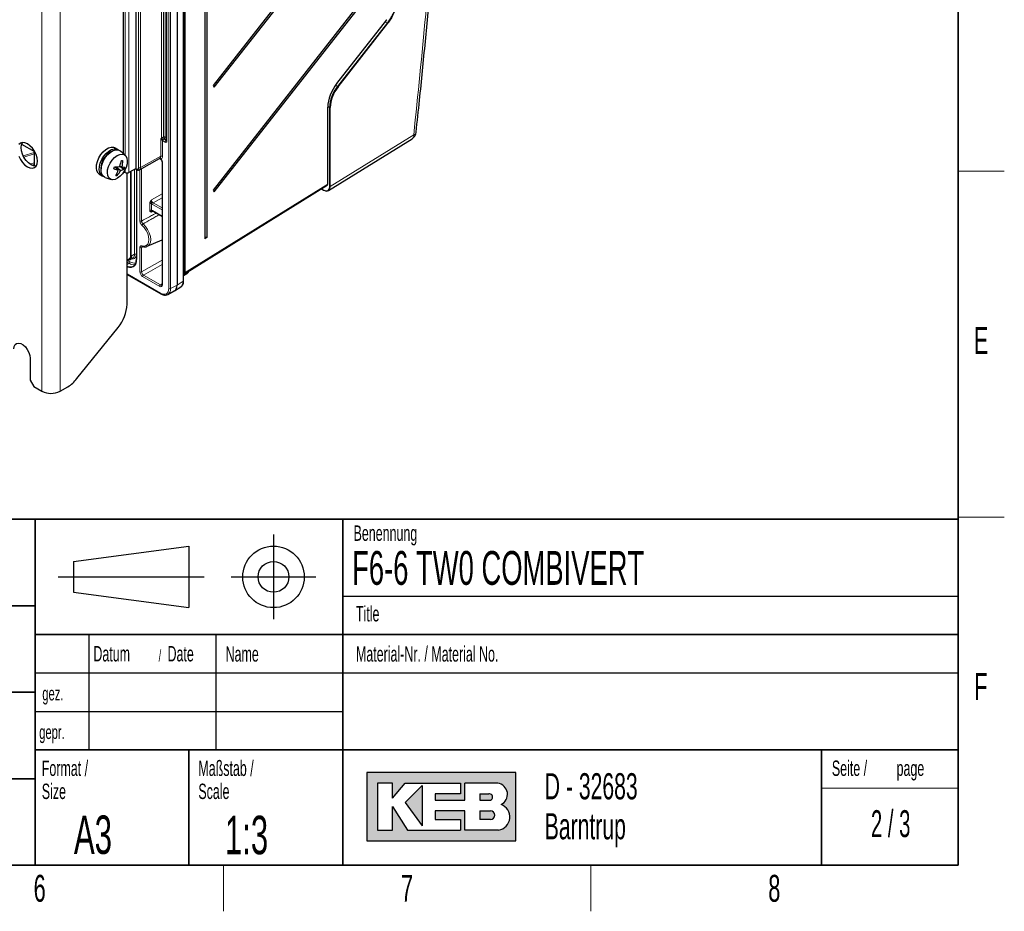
# Paper-space layout 'Blatt2' of a CAD drawing. Header units: millimetres. Extents: x 5 to 418, y 2 to 292.
# Tile 48 of 53: x 286 to 414, y 6 to 122. Entities that reach past the tile are written whole.
import ezdxf

# ---------------------------------------------------------------- set-up
doc = ezdxf.new("R2010")
doc.units = ezdxf.units.MM
doc.layers.add('SLD-0', color=7, linetype='Continuous')
doc.styles.add('SLDTEXTSTYLE0', font='TXT', dxfattribs={"width": 0.605})
doc.styles.add('SLDTEXTSTYLE1', font='TXT', dxfattribs={"width": 0.563})

psp = doc.layouts.new('Blatt2')

# ---------------------------------------------------------------- hatches: boundary and pattern name
at = {"linetype": 'Continuous'}
h = psp.add_hatch(color=7, dxfattribs=at)
h.paths.add_polyline_path([(331.1423676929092, 15.18257760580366), (350.5207896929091, 15.18257760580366), (350.5207896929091, 24.04128480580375), (331.1423676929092, 24.04128480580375)], flags=0)
edge = h.paths.add_edge_path(flags=0)
edge.add_arc((347.9991875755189, 18.26988521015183), 1.720915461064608, -81.72003226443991, 70.17096003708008, ccw=False)
edge.add_line((348.2470169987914, 16.56690822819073), (348.2293995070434, 16.56675060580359))
edge.add_line((348.2293995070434, 16.56675060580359), (343.8767592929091, 16.56675060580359))
edge.add_line((343.8767592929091, 16.56675060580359), (343.8767592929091, 19.05826200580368))
edge.add_line((343.8767592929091, 19.05826200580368), (340.0010748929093, 19.05826200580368))
edge.add_line((340.0010748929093, 19.05826200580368), (340.0010748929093, 17.95092360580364))
edge.add_line((340.0010748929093, 17.95092360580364), (343.3230900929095, 17.95092360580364))
edge.add_line((343.3230900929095, 17.95092360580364), (343.3230900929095, 16.56675060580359))
edge.add_line((343.3230900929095, 16.56675060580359), (336.4022250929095, 16.56675060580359))
edge.add_line((336.4022250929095, 16.56675060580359), (334.4643828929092, 19.61193120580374))
edge.add_line((334.4643828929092, 19.61193120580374), (334.4643828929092, 16.56675060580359))
edge.add_line((334.4643828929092, 16.56675060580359), (332.5265406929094, 16.56675060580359))
edge.add_line((332.5265406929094, 16.56675060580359), (332.5265406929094, 22.65711180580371))
edge.add_line((332.5265406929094, 22.65711180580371), (334.4643828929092, 22.65711180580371))
edge.add_line((334.4643828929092, 22.65711180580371), (334.4643828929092, 20.71926960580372))
edge.add_line((334.4643828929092, 20.71926960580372), (336.1253904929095, 22.65711180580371))
edge.add_line((336.1253904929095, 22.65711180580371), (343.3230900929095, 22.65711180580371))
edge.add_line((343.3230900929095, 22.65711180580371), (343.3230900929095, 21.27293880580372))
edge.add_line((343.3230900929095, 21.27293880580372), (340.0010748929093, 21.27293880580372))
edge.add_line((340.0010748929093, 21.27293880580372), (340.0010748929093, 20.44243500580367))
edge.add_line((340.0010748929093, 20.44243500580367), (343.8767592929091, 20.44243500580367))
edge.add_line((343.8767592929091, 20.44243500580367), (343.8767592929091, 22.65711180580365))
edge.add_line((343.8767592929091, 22.65711180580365), (348.1497422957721, 22.65711180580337))
edge.add_line((348.1497422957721, 22.65711180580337), (348.151741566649, 22.65711180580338))
edge.add_line((348.151741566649, 22.65711180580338), (348.1521661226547, 22.65713246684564))
edge.add_arc((347.9523797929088, 21.20834406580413), 1.462498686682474, -64.4589412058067, 82.1484933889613, ccw=False)
psp.add_hatch(color=7, dxfattribs=at).paths.add_polyline_path([(338.3400672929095, 17.12041980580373), (338.3400672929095, 22.38027720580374), (336.1253904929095, 20.16560040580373)], flags=0)
h = psp.add_hatch(color=7, dxfattribs=at)
edge = h.paths.add_edge_path(flags=0)
edge.add_line((345.8146014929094, 20.44243500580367), (346.974194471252, 20.44243500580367))
edge.add_arc((347.0534490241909, 20.85768690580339), 0.4227474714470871, 259.1945394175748, 460.8054605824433)
edge.add_line((346.9741944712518, 21.27293880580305), (345.8146014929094, 21.27293880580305))
edge.add_line((345.8146014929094, 21.27293880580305), (345.8146014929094, 20.44243500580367))
h = psp.add_hatch(color=7, dxfattribs=at)
edge = h.paths.add_edge_path(flags=0)
edge.add_line((345.8146014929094, 17.95092360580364), (347.1991847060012, 17.95092360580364))
edge.add_arc((347.1991847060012, 18.50459280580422), 0.5536692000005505, 270.0000000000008, 450.0000000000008)
edge.add_line((347.1991847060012, 19.05826200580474), (347.1703327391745, 19.05826200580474))
edge.add_line((347.1703327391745, 19.05826200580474), (345.8146014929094, 19.05826200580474))
edge.add_line((345.8146014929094, 19.05826200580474), (345.8146014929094, 17.95092360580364))

# ---------------------------------------------------------------- linework, layer by layer
at = {"color": 7, "linetype": 'Continuous', "lineweight": 18}
for p, q in [((288.8962775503, 216.5421077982), (288.8962775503, 73.6474657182)), ((291.2533001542, 216.5421077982), (291.2533001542, 73.6474657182)), ((307.2686750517, 87.9617852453), (307.2686750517, 215.87005002)), ((307.4152885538, 89.0716202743), (307.4152885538, 216.0543799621)), ((307.5104063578, 216.0548718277), (307.5104063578, 89.0721121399)), ((305.381018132, 87.0081113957), (305.381018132, 214.9163761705)), ((305.6146456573, 214.9151991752), (305.6146456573, 87.0069344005)), ((301.4590172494, 102.7292260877), (301.4590172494, 212.6900554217)), ((301.6926447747, 212.6888784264), (301.6926447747, 102.7280490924)), ((304.4505340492, 106.5789880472), (304.4505340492, 212.7294179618)), ((304.4547886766, 212.7317083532), (304.4547886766, 106.5812784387)), ((304.7071727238, 106.7269790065), (304.7071727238, 212.7924341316)), ((304.9365456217, 212.6600199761), (304.9365456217, 106.7235116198)), ((300.2099860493, 211.7782010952), (300.2099860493, 102.0895520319)), ((305.1537189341, 212.3192180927), (305.1537189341, 106.1820573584)), ((299.7385815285, 104.3216337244), (299.7385815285, 154.783855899)), ((327.232439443, 113.6930192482), (333.7138587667, 121.9711984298)), ((333.803302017, 121.5591159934), (333.5262116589, 121.711390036)), ((327.3207295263, 113.2816025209), (333.803302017, 121.5591159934)), ((333.8752642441, 121.4986200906), (327.3926890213, 113.2211031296)), ((327.3207295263, 113.2816025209), (327.0418650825, 113.4348515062)), ((326.051895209, 100.5850479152), (326.051895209, 110.5823458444)), ((326.2793329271, 110.5381710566), (326.0530229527, 110.6688170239)), ((326.2793329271, 100.2680312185), (326.2793329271, 110.5381710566)), ((326.3744426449, 110.5386580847), (326.3744426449, 100.2685182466)), ((304.3348111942, 106.5075916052), (304.4505340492, 106.5789880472)), ((304.3348111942, 104.2010047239), (304.3348111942, 106.5075916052)), ((304.4179093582, 106.3934327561), (304.412006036, 106.4004416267)), ((304.4547886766, 106.5812784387), (304.7071727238, 106.7269790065)), ((304.4698674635, 106.5019099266), (304.4757707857, 106.498778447)), ((304.5684387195, 106.2482714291), (304.5684387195, 104.1998277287)), ((304.9183396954, 106.0461316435), (304.5761694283, 106.2436623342)), ((304.8248623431, 106.5231346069), (304.6878527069, 106.4440393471)), ((304.6878527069, 106.4440393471), (305.030022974, 106.2465086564)), ((305.1049033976, 106.3614703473), (304.8248623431, 106.5231346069)), ((304.9365456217, 106.7235116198), (305.1049033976, 106.6263207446)), ((305.030022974, 106.2465086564), (305.1049033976, 106.2992999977)), ((326.3744426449, 100.2685182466), (337.2361836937, 106.9927304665)), ((286.2082154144, 105.6072992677), (286.2082154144, 105.0517376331)), ((286.450995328, 104.2819728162), (287.8895772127, 104.7117339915)), ((287.8895772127, 104.5115987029), (286.5405664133, 104.1085959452)), ((301.6926447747, 102.7280490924), (304.3348111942, 104.2010047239)), ((287.335636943, 103.1912604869), (287.8895772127, 103.3567443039)), ((287.8863819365, 103.1556544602), (287.5559356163, 103.056937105)), ((299.7385815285, 102.0895520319), (299.7385815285, 102.5252439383)), ((300.9482891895, 91.4629036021), (300.9482891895, 102.5157653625)), ((301.0822637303, 102.5931072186), (301.1527950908, 102.5523903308)), ((301.1776620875, 102.4816580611), (301.1776620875, 91.4594362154)), ((301.1975297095, 102.47170861), (301.1975297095, 90.7676267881)), ((301.6340600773, 95.7831419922), (301.6340600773, 102.4894715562)), ((301.8590424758, 102.6130161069), (301.8590424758, 95.7774713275)), ((304.5606174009, 103.3860062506), (304.5606174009, 87.4750891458)), ((300.400953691, 91.2274803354), (300.400953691, 102.1997953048)), ((300.4927028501, 102.252760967), (300.4927028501, 91.2260933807)), ((307.5104063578, 89.0721121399), (326.051895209, 100.5850479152)), ((325.2390455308, 99.9705227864), (325.5016387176, 99.8189309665)), ((303.1406601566, 98.5404891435), (304.5118018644, 99.3320531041)), ((304.5118018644, 98.7898045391), (303.3754654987, 98.1337943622)), ((302.9066766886, 97.1836751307), (302.9066766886, 98.0519250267)), ((303.1316590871, 98.0462543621), (303.1316590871, 97.178004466)), ((304.5118018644, 97.2180201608), (303.2678857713, 97.9361176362)), ((303.3754654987, 98.1337943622), (304.5118018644, 97.4778013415)), ((303.3740764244, 97.0131777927), (303.1406601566, 96.9217950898)), ((303.2678857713, 97.1308572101), (304.5118018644, 96.4127597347)), ((301.6340600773, 89.1645547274), (301.6340600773, 92.3247913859)), ((302.1428819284, 92.4362832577), (301.8590424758, 92.3191207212)), ((301.8590424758, 92.3191207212), (301.8590424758, 89.1588840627)), ((300.9482891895, 91.4629036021), (300.4927028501, 91.2260933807)), ((299.9742837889, 90.6858557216), (300.3278371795, 90.4817536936)), ((300.2161539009, 90.2813766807), (299.9742837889, 90.4210053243)), ((300.2161539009, 90.2813766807), (299.9742837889, 90.1271104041)), ((301.8590424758, 89.1588840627), (304.5118018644, 90.6903295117)), ((304.5118018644, 90.1480809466), (302.093847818, 88.7521892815)), ((299.9742837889, 88.9047280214), (304.3205195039, 86.3956995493)), ((304.2084093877, 87.2716976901), (301.9862680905, 88.5545125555)), ((302.093847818, 88.7521892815), (304.3159891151, 87.4693744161)), ((304.3159891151, 87.4693744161), (304.5118018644, 87.6257699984)), ((305.6146456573, 87.0069344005), (306.4560959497, 87.4593566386)), ((306.4560959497, 87.4593566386), (307.2686750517, 87.9617852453))]:
    psp.add_line(p, q, dxfattribs=at)
at = {"color": 7, "linetype": 'Continuous', "lineweight": 25}
for p, q in [((306.4560959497, 215.3842911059), (306.4560959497, 87.4593566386)), ((307.3154517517, 88.0286215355), (307.3154517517, 215.9368863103)), ((310.3910068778, 93.6650282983), (310.3910068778, 212.5805885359)), ((301.1527950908, 102.6338241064), (301.1527950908, 212.3224731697)), ((305.1049033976, 212.387252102), (305.1049033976, 106.2500913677)), ((310.0848377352, 212.3973918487), (310.0848377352, 93.4818316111)), ((299.5028792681, 104.5316857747), (299.5028792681, 154.3692948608)), ((331.0454496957, 138.8038183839), (311.1547658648, 113.3990981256)), ((311.3051851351, 113.182659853), (331.1958689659, 138.5873801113)), ((331.0454496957, 125.1948048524), (311.1547658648, 99.7900845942)), ((311.3051851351, 99.5736463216), (331.1958689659, 124.9783665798)), ((327.2369536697, 113.6786425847), (333.7183729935, 121.9568217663)), ((311.1547658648, 113.3990981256), (311.3051851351, 113.182659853)), ((326.0705845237, 100.6117696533), (326.0705845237, 110.6090675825)), ((326.1434383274, 99.7407765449), (337.0108202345, 106.4684808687)), ((286.2567875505, 105.7903854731), (287.9487681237, 104.8136258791)), ((298.7586012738, 105.1011093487), (298.3814776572, 105.3188181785)), ((287.8895772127, 104.8477960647), (287.8895772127, 103.2429475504)), ((299.7197429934, 104.3390547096), (299.1052045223, 104.8849237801)), ((301.5646930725, 102.4513800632), (304.1936026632, 103.8949927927)), ((304.1935649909, 103.8950610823), (304.1995239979, 103.898381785)), ((298.3601113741, 102.8374986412), (298.8160514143, 102.3868388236)), ((298.3631865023, 102.8344591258), (298.3645538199, 102.8374860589)), ((298.507760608, 102.8382107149), (299.1380338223, 102.3703311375)), ((299.0137574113, 102.9175266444), (299.565724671, 102.5148553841)), ((299.0202921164, 102.9347436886), (299.313294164, 102.8433201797)), ((301.1527950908, 102.6338241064), (300.2099860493, 102.0895520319)), ((301.0334346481, 102.5649187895), (301.18731966, 102.4760828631)), ((301.1780034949, 102.4814609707), (301.1780034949, 90.7948403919)), ((304.5118018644, 103.4540402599), (304.5118018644, 87.5431231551)), ((296.3816401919, 101.854622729), (296.7587638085, 101.6369138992)), ((297.1193056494, 101.4448732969), (297.8993356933, 101.1856751)), ((298.5644805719, 101.8070991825), (298.689679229, 101.710623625)), ((299.6561106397, 102.1371614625), (299.5028792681, 102.0487028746)), ((299.5028792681, 102.0487028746), (299.5028792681, 102.1106829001)), ((299.5572273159, 102.1942455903), (299.7385815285, 102.0895520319)), ((299.9742837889, 84.9677165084), (299.9742837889, 102.0331908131)), ((307.4448185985, 88.9215831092), (325.9863074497, 100.4345188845)), ((325.220225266, 99.9588367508), (325.5154485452, 99.7884079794)), ((311.1547658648, 99.7900845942), (311.3051851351, 99.5736463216)), ((303.3024103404, 97.0545497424), (304.5118018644, 96.3563828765)), ((310.3910068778, 93.6650282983), (310.0848377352, 93.4818316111)), ((302.5961280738, 92.4925632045), (304.5118018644, 93.3402538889)), ((300.2659316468, 90.7565958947), (300.7142661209, 90.9783921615)), ((299.9742837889, 88.8483511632), (304.3550440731, 86.3193920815)), ((307.3154517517, 88.689288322), (307.747255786, 88.9562785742)), ((306.1253393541, 86.7049749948), (306.9387546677, 87.2079206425)), ((305.2539399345, 86.2352977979), (306.0962561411, 86.6881856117)), ((293.4501649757, 75.2803412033), (298.7957724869, 81.9302261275)), ((287.3642128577, 77.9341612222), (287.3642128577, 75.0762683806)), ((287.3642128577, 75.0762683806), (287.8356173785, 74.2597718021)), ((287.8356173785, 74.2597718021), (288.8962775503, 73.6474657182)), ((291.2533001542, 73.6474657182), (292.2716536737, 74.2353486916))]:
    psp.add_line(p, q, dxfattribs=at)
at = {"color": 7, "linetype": 'Continuous', "lineweight": 18, "flags": 128}
for points in [[(333.7138587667, 121.9711984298), (333.717436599, 121.9652464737), (333.7190556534, 121.9605359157), (333.7186544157, 121.9572457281), (333.7183729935, 121.9568217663)], [(327.232439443, 113.6930192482), (327.2360172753, 113.687067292), (327.2376363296, 113.6823567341), (327.2372350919, 113.6790665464), (327.2369536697, 113.6786425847)], [(301.9034918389, 92.5645765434), (302.198051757, 92.5266943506), (302.4520321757, 92.597214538), (302.6474730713, 92.7711503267), (302.7705539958, 93.0362019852), (302.8125713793, 93.3736265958), (302.7705539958, 93.7595634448), (302.6474730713, 94.166721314), (302.4520321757, 94.5663083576), (302.198051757, 94.9300680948), (301.9034918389, 95.2322775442)], [(302.0386636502, 95.4102283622), (302.3623239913, 95.0781627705), (302.6413958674, 94.6784661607), (302.8561449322, 94.2394027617), (302.9913853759, 93.7920205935), (303.0375537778, 93.3679559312), (302.9913853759, 92.997196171), (302.8561449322, 92.7059592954), (302.6413958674, 92.514839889), (302.5961280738, 92.4925632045)], [(301.1776620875, 91.4594362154), (301.1613329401, 91.2774116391), (301.1129730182, 91.1212353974), (301.0344407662, 90.9969092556), (300.9287541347, 90.9092109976), (300.7999746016, 90.8615108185), (300.6530510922, 90.8556418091), (300.521097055, 90.882829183)], [(301.1975297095, 90.7676267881), (301.1694964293, 90.4551336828), (301.0864738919, 90.1870160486), (300.9516526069, 89.9735774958), (300.7702136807, 89.8230203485), (300.5491297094, 89.7411304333), (300.296896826, 89.7310547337), (300.0232081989, 89.7931804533), (299.9742837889, 89.8111837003)]]:
    psp.add_lwpolyline(points, dxfattribs=at)
at = {"color": 7, "linetype": 'Continuous', "lineweight": 25, "flags": 128}
for points in [[(288.3070218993, 103.5736311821), (288.2628494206, 103.9865813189), (288.1333422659, 104.4223900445), (287.9273261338, 104.8513577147), (287.6588406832, 105.2442508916), (287.3461827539, 105.5742945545), (287.0106594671, 105.8189967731), (286.6751361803, 105.9616814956), (286.362478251, 105.9926249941), (286.0939928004, 105.9097185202), (285.8879766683, 105.7186120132)], [(288.1321403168, 102.9236935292), (288.130245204, 102.9235216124), (287.8175872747, 102.9544651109), (287.4820639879, 103.0971498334), (287.1465407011, 103.341852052), (286.8338827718, 103.6718957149), (286.5653973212, 104.0647888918), (286.3593811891, 104.493756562), (286.2298740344, 104.9295652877), (286.1857015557, 105.3425154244), (286.2298740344, 105.7044651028), (286.3593811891, 105.9907480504), (286.3605831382, 105.9924530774)], [(296.3816401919, 101.854622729), (296.1906811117, 102.0184287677), (296.0384028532, 102.300186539), (295.9705200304, 102.6627819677), (295.9912979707, 103.0834318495), (296.0994311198, 103.5357052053), (296.2881250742, 103.9911840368), (296.5455234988, 104.4212489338), (296.8554531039, 104.7988773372), (297.1984398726, 105.1003414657), (297.5529326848, 105.3066992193), (297.8966574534, 105.4049843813), (298.208016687, 105.3890213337), (298.3814776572, 105.3188181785)], [(296.883581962, 101.580948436), (296.7949102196, 101.6175037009), (296.5678047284, 101.8007199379), (296.4155264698, 102.0824777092), (296.347643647, 102.4450731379), (296.3684215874, 102.8657230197), (296.4765547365, 103.3179963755), (296.6652486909, 103.773475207), (296.9226471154, 104.203540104), (297.2325767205, 104.5811685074), (297.5755634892, 104.8826326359), (297.9300563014, 105.0889903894), (298.27378107, 105.1872755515), (298.5851403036, 105.1713125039), (298.8445701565, 105.0421042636), (298.8694853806, 105.0210067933)], [(297.1193056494, 101.4448732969), (297.03061248, 101.4814356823), (296.8035069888, 101.6646519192), (296.6512287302, 101.9464096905), (296.5833459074, 102.3090051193), (296.6041238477, 102.7296550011), (296.7122569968, 103.1819283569), (296.9009509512, 103.6374071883), (297.1583493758, 104.0674720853), (297.4682789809, 104.4451004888), (297.8112657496, 104.7465646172), (298.1657585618, 104.9529223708), (298.5094833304, 105.0512075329), (298.820842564, 105.0352444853), (299.0802724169, 104.906036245), (299.1052045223, 104.8849237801)], [(285.8879766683, 104.2216205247), (286.0939928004, 103.7926528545), (286.362478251, 103.3997596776), (286.6751361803, 103.0697160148), (287.0106594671, 102.8250137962), (287.3461827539, 102.6823290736), (287.6588406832, 102.6513855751), (287.9273261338, 102.734292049), (288.1333422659, 102.9253985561), (288.2628494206, 103.2116815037), (288.3070218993, 103.5736311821)], [(298.0817245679, 101.1521249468), (297.8081473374, 101.2242266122), (297.5954500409, 101.4054005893), (297.4581276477, 101.683300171), (297.4055384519, 102.0389869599), (297.4412663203, 102.4482214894), (297.5628764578, 102.8831151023), (297.7620813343, 103.3140305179), (298.0253054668, 103.7116015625), (298.3346105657, 104.0487344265), (298.6689179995, 104.3024540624), (299.0054452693, 104.4554698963), (299.3212585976, 104.4973541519), (299.5948358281, 104.4252524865), (299.8075331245, 104.2440785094), (299.9448555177, 103.9661789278), (299.9974447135, 103.6104921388), (299.9617168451, 103.2012576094), (299.8401067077, 102.7663639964), (299.6409018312, 102.3354485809), (299.3776776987, 101.9378775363), (299.0683725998, 101.6007446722), (298.7340651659, 101.3470250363), (298.3975378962, 101.1940092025), (298.0817245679, 101.1521249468)], [(300.4927028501, 91.2260933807), (300.4790710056, 91.0741362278), (300.4386993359, 90.9437576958), (300.3731393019, 90.8399681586), (300.2849103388, 90.7667561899), (300.1774030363, 90.7269352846), (300.0547488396, 90.7220357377), (299.9742837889, 90.7363836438)], [(299.9742837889, 89.9099845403), (300.0586974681, 89.8775885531), (300.3235549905, 89.8174674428), (300.5676490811, 89.82721803), (300.781599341, 89.9064656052), (300.9571837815, 90.0521647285), (301.0876547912, 90.2587162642), (301.1679984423, 90.5181825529), (301.1951271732, 90.8205924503)], [(285.2428925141, 79.1587733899), (285.2858567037, 79.4790398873), (285.4112685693, 79.7237549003), (285.6089679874, 79.8730930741), (285.8629385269, 79.9149559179), (286.1526050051, 79.845951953), (286.4545003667, 79.6716714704), (286.744166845, 79.4062336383), (286.9981373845, 79.0711426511), (287.1958368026, 78.6935455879), (287.3212486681, 78.3040331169), (287.3642128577, 77.9341612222)]]:
    psp.add_lwpolyline(points, dxfattribs=at)
at = {"color": 7, "linetype": 'Continuous', "lineweight": 18}
for centre, radius, start, end in [((333.6858991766, 121.3464118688), 0.2429536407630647, 38.7916923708, 61.1033332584), ((327.2033541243, 113.06894836), 0.2428966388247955, 38.7863234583, 61.1033045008), ((326.3264246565, 110.6288572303), 0.1021842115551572, 242.5579443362, 298.0288392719), ((304.1706954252, 106.6052785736), 0.3165264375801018, 319.6736777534, 340.9391633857), ((304.1550644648, 106.6063642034), 0.3382709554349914, 320.9889627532, 341.4551979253), ((304.5310665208, 106.4344879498), 0.1654259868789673, 117.4580807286, 119.1317006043), ((304.6756958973, 106.5945013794), 0.2256956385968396, 183.9413692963, 204.2204894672), ((304.6951290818, 106.5984857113), 0.2409555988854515, 184.0951279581, 204.4437270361), ((304.833096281, 106.2266427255), 0.2655398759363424, 124.2161582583, 175.3279792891), ((304.8338433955, 106.2313564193), 0.25796765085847, 124.4666427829, 177.2657631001), ((304.8183659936, 106.4941662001), 0.2580033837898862, 62.7383566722, 115.529516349), ((304.9891063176, 106.7538571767), 0.2832119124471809, 185.4458405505, 234.5541595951), ((304.6788716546, 106.7358175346), 0.2579676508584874, 304.4666427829, 357.2657631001), ((305.1760136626, 106.0338257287), 0.2579676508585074, 124.4666427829, 177.2657631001), ((305.187161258, 106.2575827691), 0.0825982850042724, 185.2036955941, 246.1164453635), ((336.6635697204, 106.9283205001), 0.5762251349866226, 307.0584857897, 6.4178870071), ((337.0967663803, 107.4451616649), 0.4734249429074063, 287.1267556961, 345.9579840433), ((304.000945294, 104.1687075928), 0.3354244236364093, 306.3006410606, 5.5254196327), ((304.2589053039, 103.7551155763), 0.1550849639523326, 25.235652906, 112.5131407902), ((304.4504726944, 103.9716980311), 0.2568251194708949, 62.6564838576, 116.7662186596), ((304.1507596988, 104.1594227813), 0.4196287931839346, 306.3006410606, 5.5254196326), ((288.5046918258, 103.2513041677), 0.6151713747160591, 180.778341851, 212.1245580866), ((301.2322384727, 102.5423714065), 0.0800726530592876, 172.8121455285, 235.8923431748), ((301.2723346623, 102.698943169), 0.1891228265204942, 230.7967147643, 9.2140369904), ((301.5769832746, 102.9573557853), 0.2568251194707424, 242.6564838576, 296.7662186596), ((301.4095127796, 102.6912234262), 0.2855168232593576, 302.4941090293, 7.4105949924), ((304.592387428, 103.4603723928), 0.0808681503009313, 184.8062776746, 246.8672980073), ((326.3264246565, 100.3587173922), 0.1021842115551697, 242.5579443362, 298.0288392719), ((325.5349481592, 99.8156159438), 0.033473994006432, 174.3165237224, 234.3712958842), ((303.013289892, 97.8158814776), 0.2590037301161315, 62.8051914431, 114.3071482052), ((303.5265447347, 97.9234620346), 0.2589683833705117, 125.6892424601, 177.1988800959), ((303.013289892, 96.9476315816), 0.2590037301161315, 62.8051914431, 114.3071482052), ((303.3480358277, 97.1211564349), 0.0807349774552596, 173.098906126, 235.5889134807), ((301.7524292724, 96.0135148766), 0.2590037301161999, 242.8051914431, 294.3071482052), ((302.2222907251, 95.1304310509), 0.3346721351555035, 123.2763320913, 162.2829091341), ((301.7524292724, 92.5551642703), 0.2590037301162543, 242.8051914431, 294.3071482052), ((302.011620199, 92.5746600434), 0.108597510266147, 185.3277040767, 249.5599210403), ((300.0053868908, 91.1591864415), 0.4014189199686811, 265.5561027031, 9.7954490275), ((300.4482255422, 91.3192185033), 0.1032013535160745, 242.7383566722, 295.5295163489), ((300.4489730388, 91.4053042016), 0.5026274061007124, 301.8577803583, 6.580359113), ((301.0594824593, 91.2300907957), 0.2580033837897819, 62.7383566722, 115.529516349), ((300.0701632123, 90.4940596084), 0.2579676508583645, 304.4666427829, 357.2657631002), ((300.8239620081, 91.1752119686), 1.080912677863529, 235.7842929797, 279.4831750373), ((300.8715989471, 91.2646127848), 0.9531763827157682, 235.2167563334, 285.2306384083), ((301.2109066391, 90.7978369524), 0.0330393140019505, 185.2036955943, 246.1164453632), ((301.7524292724, 89.3949276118), 0.2590037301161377, 242.8051914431, 294.3071482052), ((302.2449270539, 88.5418569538), 0.2589683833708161, 125.6892424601, 177.1988800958), ((307.4623797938, 89.162303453), 0.102181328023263, 242.5574138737, 298.0351476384), ((304.467068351, 87.2590420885), 0.2589683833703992, 125.6892424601, 177.1988800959), ((304.592277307, 87.549335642), 0.0807148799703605, 184.4143244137, 246.9058165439), ((304.4023575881, 86.3867594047), 0.0823249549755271, 173.7656239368, 234.8962979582), ((305.4989841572, 87.2362410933), 0.2568251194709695, 242.6564838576, 296.7662186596)]:
    psp.add_arc(centre, radius, start, end, dxfattribs=at)
at = {"color": 7, "linetype": 'Continuous', "lineweight": 25}
for centre, radius, start, end in [((330.9710407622, 110.3265867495), 4.696476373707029, 141.0089878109, 177.4178529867), ((330.9618539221, 110.3317772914), 4.592073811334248, 141.0089878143, 177.4178529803), ((326.0377356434, 110.6121456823), 0.0329927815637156, 295.415000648, 354.6467386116), ((336.3967215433, 107.4604455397), 1.166666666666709, 301.7605375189, 353.9270750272), ((299.0403033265, 102.6291476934), 2.455675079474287, 118.436586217, 181.5687904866), ((293.9507032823, 104.322999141), 4.645122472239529, 337.987182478, 341.3496683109), ((300.3246297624, 107.6059622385), 5.432776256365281, 247.6323555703, 253.8781561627), ((298.4082149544, 110.400728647), 7.563411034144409, 269.5733914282, 274.4215723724), ((294.4290761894, 104.6672586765), 4.907219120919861, 338.387906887, 347.9375469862), ((298.9149919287, 103.735474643), 1.383244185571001, 279.2791965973, 298.0628310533), ((299.6421704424, 110.0199423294), 6.391619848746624, 266.2842023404, 267.8459530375), ((295.6784274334, 103.6511385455), 3.723550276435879, 347.4701377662, 359.7184148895), ((301.0314329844, 110.1638510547), 7.519452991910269, 256.7916632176, 259.4946303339), ((296.2614198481, 103.8845636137), 3.576944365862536, 337.4848999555, 341.8519508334), ((295.1999052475, 103.6132725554), 3.818462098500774, 330.2682334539, 341.265380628), ((298.7297054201, 104.1926016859), 2.482300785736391, 265.0540688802, 269.0760864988), ((295.9986310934, 104.0217413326), 3.547253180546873, 319.3434574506, 332.2544238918), ((299.9742837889, 102.5444557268), 0.5123406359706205, 242.6096722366, 297.3903277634), ((326.0377356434, 100.6148477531), 0.0329927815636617, 295.415000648, 354.6467386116), ((325.5293772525, 99.8187332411), 0.0333711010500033, 245.3301903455, 307.3401217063), ((310.3551178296, 93.3775658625), 0.2896941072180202, 82.883570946, 158.9049193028), ((307.23329666, 88.0363324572), 0.0825161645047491, 295.3879401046, 354.6380347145), ((294.8633963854, 85.2033123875), 5.116314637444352, 320.2279276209, 357.3607126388), ((290.030105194, 77.9503411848), 4.338860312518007, 301.1058993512, 322.0212651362), ((290.0747888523, 75.9219841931), 2.561703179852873, 242.6096722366, 297.3903277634)]:
    psp.add_arc(centre, radius, start, end, dxfattribs=at)
for centre, major_axis, ratio, start_param, end_param in [((328.4129836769, 111.9951060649), (1.654914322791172, 2.970367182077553), 0.5669474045, 1.300273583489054, 2.347471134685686), ((325.5485335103, 100.7446236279), (-0.5852243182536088, 1.009647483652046), 0.5772169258, 2.355420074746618, 3.925900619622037), ((325.8153257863, 100.7207164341), (-0.1685373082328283, 0.2876721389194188), 0.5770987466, 3.156428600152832, 3.923207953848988), ((307.2738369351, 89.2077806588), (-0.1685373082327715, 0.2876721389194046), 0.5770987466, 2.390688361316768, 3.923207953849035), ((306.8964644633, 90.3897519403), (-0.837829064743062, 1.441246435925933), 0.5772375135, 3.157298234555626, 3.556077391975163), ((305.2774051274, 88.1402149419), (-0.8335195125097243, 1.44385444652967), 0.5772057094, 3.124143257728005, 3.92691973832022), ((306.0879633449, 88.6413940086), (-0.8378290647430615, 1.441246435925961), 0.5772375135, 3.157298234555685, 3.925175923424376), ((304.4380475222, 87.6889178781), (-0.8291058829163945, 1.446282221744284), 0.5772371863, 3.066741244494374, 3.125887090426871)]:
    psp.add_ellipse(centre, major_axis=major_axis, ratio=ratio, start_param=start_param, end_param=end_param, dxfattribs=at)
at = {"color": 7, "linetype": 'Continuous', "lineweight": 18}
for centre, major_axis, ratio, start_param, end_param in [((304.4505875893, 106.4383806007), (0.2605562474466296, -0.0253456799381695), 0.2489758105, 1.5209697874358, 2.055306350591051), ((304.4505875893, 106.4383806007), (-0.1612928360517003, 0.2007679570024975), 0.209101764, 1.057479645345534, 1.591816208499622), ((304.5768159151, 106.5158429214), (-0.1666530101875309, 0.2886830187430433), 0.5789651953, 2.322145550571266, 2.35490667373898), ((304.6946670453, 106.5838769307), (-0.08332515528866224, 0.1443422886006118), 0.6424762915, 2.32215202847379, 2.354913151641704), ((305.0355443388, 106.3870926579), (-0.0709928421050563, 0.1527957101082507), 0.5696399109, 2.40820511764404, 3.243099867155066), ((304.9176932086, 106.3190586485), (-0.1671103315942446, 0.2894746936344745), 0.5758022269, 2.357644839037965, 3.925702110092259), ((304.2057134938, 103.5902668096), (-0.2516640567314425, 0.432758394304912), 0.5782530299, 3.924161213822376, 4.918389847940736), ((325.5013930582, 100.7174100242), (-0.5501281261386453, 0.9529551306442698), 0.5771992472, 2.356434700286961, 3.926915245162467), ((303.2705816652, 98.3443912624), (-0.2499792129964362, 0.433024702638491), 0.5817841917, 1.957882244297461, 2.35247890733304), ((303.3884327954, 98.4124252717), (-0.1666504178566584, 0.2886845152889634), 0.636298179, 0.7892847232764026, 2.352484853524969), ((303.2705816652, 96.7194709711), (-0.2518862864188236, 0.4363260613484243), 0.5730122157, 5.501665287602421, 5.896261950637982), ((303.3884327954, 96.7875049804), (-0.1903812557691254, 0.2805109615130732), 0.5666898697, 6.141145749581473, 7.0235997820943), ((301.9889639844, 88.9627861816), (-0.2499792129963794, 0.4330247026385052), 0.5817841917, 0.7892787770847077, 2.352478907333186), ((302.1068151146, 89.030820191), (-0.1666504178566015, 0.2886845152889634), 0.636298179, 0.7892847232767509, 2.352484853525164), ((307.226696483, 89.1805670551), (-0.1333636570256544, 0.2310286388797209), 0.5771830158, 2.648502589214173, 3.926923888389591), ((304.2057134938, 87.6830839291), (-0.2518862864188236, 0.4363260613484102), 0.5730122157, 2.360072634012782, 3.923272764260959), ((304.323564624, 87.7511179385), (-0.1477118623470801, 0.3051435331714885), 0.5666822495, 2.401334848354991, 3.279207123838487), ((304.320196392, 87.6208838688), (-0.7501675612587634, 1.299469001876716), 0.5772057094, 2.356427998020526, 3.9269197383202), ((304.4380475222, 87.6889178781), (-0.8291058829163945, 1.446282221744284), 0.5772371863, 3.125887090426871, 3.928663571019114)]:
    psp.add_ellipse(centre, major_axis=major_axis, ratio=ratio, start_param=start_param, end_param=end_param, dxfattribs=at)
at = {"color": 7, "linetype": 'Continuous', "lineweight": 25}
for points, knots in [([(337.5418856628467, 107.3309160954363), (337.6905375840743, 108.7227977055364), (338.111484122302, 112.6642721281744), (338.7507209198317, 119.1048700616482), (339.4547268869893, 126.769107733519), (340.1219626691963, 134.7059615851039), (340.7494046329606, 142.941371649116), (341.3193685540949, 151.3459309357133), (341.8162817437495, 159.7136000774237), (342.2407148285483, 168.0437290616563), (342.589531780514, 176.3227784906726), (342.8631546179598, 184.3285158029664), (342.9850271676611, 189.5505122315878), (343.0433452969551, 192.049328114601)], [0, 0, 0, 0, 0.0482694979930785, 0.1366876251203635, 0.2240960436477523, 0.3158801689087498, 0.4148891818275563, 0.5138962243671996, 0.6129012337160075, 0.7119109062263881, 0.81091707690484, 0.9095205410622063, 1, 1, 1, 1]), ([(305.1049033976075, 106.250091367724), (305.1041030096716, 106.2412294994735), (305.1027421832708, 106.2261624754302), (305.1026481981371, 106.2268976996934), (305.1026094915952, 106.2272004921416)], [0, 0, 0, 0, 0.5881631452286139, 1, 1, 1, 1]), ([(304.1932998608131, 103.8947340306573), (304.1928871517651, 103.8945454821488), (304.1916367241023, 103.8939742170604), (304.2068782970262, 103.8992210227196), (304.2445886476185, 103.9014176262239), (304.2909720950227, 103.8862768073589), (304.3091254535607, 103.8703445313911), (304.3161464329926, 103.8641825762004)], [0, 0, 0, 0, 0.0862551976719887, 0.2613363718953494, 0.4901789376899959, 0.8028219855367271, 1, 1, 1, 1]), ([(304.3122322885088, 103.8662920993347), (304.3332834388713, 103.8459082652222), (304.3816810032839, 103.7990448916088), (304.4473044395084, 103.6960348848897), (304.4944015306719, 103.582604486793), (304.5105834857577, 103.4999616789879), (304.5115510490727, 103.4634936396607), (304.5118018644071, 103.4540402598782)], [0, 0, 0, 0, 0.1914729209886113, 0.4402050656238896, 0.6941660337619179, 0.9207205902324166, 1, 1, 1, 1]), ([(287.8895772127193, 103.242947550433), (287.8895644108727, 103.1902902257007), (287.8895436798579, 103.1050181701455), (287.8737190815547, 102.9995049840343), (287.8676665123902, 102.9591484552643)], [0, 0, 0, 0, 0.6175214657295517, 1, 1, 1, 1]), ([(301.1873196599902, 102.4760828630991), (301.2247611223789, 102.4577960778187), (301.3103719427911, 102.4159828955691), (301.4445961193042, 102.4010673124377), (301.526092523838, 102.4383150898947), (301.5607050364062, 102.4541346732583)], [0, 0, 0, 0, 0.3089934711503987, 0.7065211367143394, 1, 1, 1, 1]), ([(303.2224978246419, 97.07949762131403), (303.2240501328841, 97.08062456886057), (303.226914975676, 97.08270439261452), (303.2692319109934, 97.07279189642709), (303.2961080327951, 97.05801487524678), (303.3024103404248, 97.05454974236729)], [0, 0, 0, 0, 0.4751614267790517, 0.8769281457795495, 1, 1, 1, 1]), ([(301.940216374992, 92.47692781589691), (301.9397152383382, 92.47727082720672), (301.9383424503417, 92.47821045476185), (301.9606038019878, 92.47454856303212), (301.9747386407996, 92.47222344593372)], [0, 0, 0, 0, 0.3650502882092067, 0.9999999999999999, 0.9999999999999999, 0.9999999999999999, 0.9999999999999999]), ([(301.9737340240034, 92.47288839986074), (302.0316570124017, 92.45875629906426), (302.1969378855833, 92.41843092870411), (302.4172803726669, 92.41663380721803), (302.551687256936, 92.48532745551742), (302.5971365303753, 92.5085560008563)], [0, 0, 0, 0, 0.2631296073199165, 0.7508295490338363, 1, 1, 1, 1]), ([(307.7129427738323, 88.95159394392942), (307.7444356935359, 88.9652889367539), (307.8568744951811, 89.014184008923), (307.9605910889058, 89.1333446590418), (308.0033160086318, 89.24850955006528), (308.0128892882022, 89.2743142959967)], [0, 0, 0, 0, 0.2318831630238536, 0.8278897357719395, 0.9999999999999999, 0.9999999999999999, 0.9999999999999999, 0.9999999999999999]), ([(304.5118018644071, 87.54312315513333), (304.5105843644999, 87.52435972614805), (304.5078814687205, 87.48270420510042), (304.493665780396, 87.46020284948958), (304.4935280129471, 87.46056922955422), (304.4934753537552, 87.46070927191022)], [0, 0, 0, 0, 0.3361441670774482, 0.7462527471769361, 1, 1, 1, 1]), ([(306.9044416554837, 87.20323601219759), (306.9361693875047, 87.21678155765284), (307.0494465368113, 87.26514305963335), (307.1833548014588, 87.4440323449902), (307.2959818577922, 87.70611891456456), (307.3089361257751, 87.92069560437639), (307.3154517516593, 88.02862153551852)], [0, 0, 0, 0, 0.1141198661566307, 0.4074408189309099, 0.7019596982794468, 1, 1, 1, 1]), ([(304.3550440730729, 86.31939208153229), (304.4101005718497, 86.2901382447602), (304.5700013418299, 86.20517623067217), (304.822578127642, 86.14621048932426), (305.0543538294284, 86.14535011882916), (305.1583949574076, 86.20224777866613), (305.1868181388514, 86.21779175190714)], [0, 0, 0, 0, 0.1919830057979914, 0.5575768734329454, 0.8791336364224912, 1, 1, 1, 1])]:
    psp.add_open_spline(points, degree=3, knots=knots, dxfattribs=at)
at = {"color": 7, "linetype": 'Continuous', "lineweight": 18}
for points, knots in [([(337.2361836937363, 106.9927304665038), (337.7696031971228, 112.212400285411), (338.7049309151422, 121.3648625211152), (339.8092759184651, 134.3439127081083), (340.6770359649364, 145.9833672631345), (341.4034022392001, 157.5521204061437), (341.9872440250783, 169.0194924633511), (342.4412599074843, 180.3930955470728), (342.6270202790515, 187.8933085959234), (342.7199103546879, 191.6438144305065)], [0, 0, 0, 0, 0.1814894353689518, 0.3182337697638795, 0.4550076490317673, 0.591710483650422, 0.7284428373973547, 0.8642069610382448, 1, 1, 1, 1]), ([(333.8033020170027, 121.5591159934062), (333.9337350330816, 121.7369277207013), (334.1992306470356, 122.0988624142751), (334.6165347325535, 122.8640364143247), (334.8531019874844, 123.5024491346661), (334.9869632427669, 124.0575185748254), (335.0574856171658, 124.427762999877), (335.0700332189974, 124.7391510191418), (335.0771098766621, 124.9147691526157)], [0, 0, 0, 0, 0.1748910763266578, 0.3559897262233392, 0.6773783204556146, 0.7090297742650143, 0.8358971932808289, 1, 1, 1, 1]), ([(335.1722195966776, 124.9152521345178), (335.1437832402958, 124.5551845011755), (335.0869105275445, 123.8350492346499), (334.7043888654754, 122.8340573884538), (334.2830764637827, 122.0554042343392), (334.012772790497, 121.686359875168), (333.8752642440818, 121.4986200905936)], [0, 0, 0, 0, 0.3217854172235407, 0.643570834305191, 0.8186778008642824, 0.9999999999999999, 0.9999999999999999, 0.9999999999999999, 0.9999999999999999]), ([(304.5684387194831, 106.2482714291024), (304.5609302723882, 106.2535372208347), (304.549002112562, 106.2619026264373), (304.5226559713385, 106.2839516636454), (304.4834422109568, 106.3209400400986), (304.4466547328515, 106.3607137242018), (304.4241740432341, 106.3863020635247), (304.4179093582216, 106.3934327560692)], [0, 0, 0, 0, 0.1347857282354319, 0.2141249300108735, 0.4558608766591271, 0.8483649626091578, 1, 1, 1, 1]), ([(304.4757707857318, 106.498778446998), (304.485791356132, 106.4976910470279), (304.5214208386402, 106.4938246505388), (304.5767227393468, 106.4839157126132), (304.6340432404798, 106.4678528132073), (304.6666556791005, 106.4551704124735), (304.6793505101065, 106.448537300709), (304.6837787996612, 106.4462234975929)], [0, 0, 0, 0, 0.1541101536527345, 0.5479593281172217, 0.7885035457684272, 0.9262244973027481, 1, 1, 1, 1]), ([(304.3991892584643, 103.8212348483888), (304.3875793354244, 103.8210032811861), (304.3740704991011, 103.820733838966), (304.3507362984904, 103.8332692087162), (304.3351248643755, 103.847013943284), (304.3200633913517, 103.8610715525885), (304.3164042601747, 103.8644867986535)], [0, 0, 0, 0, 0.3752875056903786, 0.4366693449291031, 0.863140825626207, 1, 1, 1, 1]), ([(302.9066766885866, 98.05192502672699), (302.9105258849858, 98.09226905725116), (302.9182080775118, 98.17278732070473), (302.984873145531, 98.32949754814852), (303.0676750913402, 98.44880363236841), (303.127972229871, 98.52466755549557), (303.1402223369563, 98.53994319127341), (303.1406601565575, 98.54048914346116)], [0, 0, 0, 0, 0.2457297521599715, 0.4904252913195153, 0.8970715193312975, 0.9963213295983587, 1, 1, 1, 1]), ([(303.1316590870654, 98.04625436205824), (303.1269351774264, 98.07477410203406), (303.1166046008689, 98.13714306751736), (303.112390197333, 98.28317454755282), (303.1133209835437, 98.42295990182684), (303.1344499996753, 98.51865516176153), (303.140473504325, 98.5398329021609), (303.1406601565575, 98.54048914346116)], [0, 0, 0, 0, 0.1785106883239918, 0.3903796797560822, 0.8601527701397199, 0.995666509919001, 1, 1, 1, 1]), ([(301.8590424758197, 95.77747132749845), (302.194024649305, 95.96388553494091), (302.7054341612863, 96.2484797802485), (303.3269296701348, 96.59301626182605), (303.613458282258, 96.75084626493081), (303.7234988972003, 96.81146049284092)], [0, 0, 0, 0, 0.5390658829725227, 0.8229793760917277, 0.9999999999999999, 0.9999999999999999, 0.9999999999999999, 0.9999999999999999]), ([(304.1139948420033, 96.58603198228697), (303.9291872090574, 96.482188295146), (303.5691917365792, 96.27990629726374), (302.8773946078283, 95.88799022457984), (302.3706099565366, 95.59931317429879), (302.0386636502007, 95.41022836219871)], [0, 0, 0, 0, 0.2668296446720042, 0.5197700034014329, 1, 1, 1, 1]), ([(303.1406601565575, 96.92179508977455), (303.1402223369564, 96.9219168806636), (303.1279722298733, 96.92532456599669), (303.0676750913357, 96.94277239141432), (302.984873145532, 96.98185963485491), (302.9182080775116, 97.07398449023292), (302.9105258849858, 97.14706021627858), (302.9066766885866, 97.18367513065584)], [0, 0, 0, 0, 0.0036786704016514, 0.1029284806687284, 0.5095747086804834, 0.7542702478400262, 1, 1, 1, 1]), ([(303.1316590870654, 97.17800446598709), (303.1269309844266, 97.15966850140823), (303.1165912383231, 97.1195701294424), (303.1136151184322, 97.0775509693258), (303.1126112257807, 97.03055958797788), (303.121418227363, 96.9770802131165), (303.1344498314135, 96.93756003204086), (303.1404734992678, 96.92226892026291), (303.1406601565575, 96.92179508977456)], [0, 0, 0, 0, 0.1782850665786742, 0.3898862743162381, 0.6232683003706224, 0.8603295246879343, 0.9956719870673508, 1, 1, 1, 1]), ([(301.9034918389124, 95.23227754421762), (301.8658372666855, 95.26913087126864), (301.7905233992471, 95.34284214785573), (301.7028843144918, 95.49017834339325), (301.6447848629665, 95.64399073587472), (301.6375802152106, 95.73746913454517), (301.6340600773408, 95.78314199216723)], [0, 0, 0, 0, 0.2531245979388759, 0.5062809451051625, 0.7587725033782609, 1, 1, 1, 1]), ([(301.8590424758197, 95.77747132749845), (301.8605629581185, 95.7465776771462), (301.8636724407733, 95.68339820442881), (301.9016621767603, 95.5803479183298), (301.9608425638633, 95.4824269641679), (302.0127109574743, 95.4343060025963), (302.0386636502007, 95.41022836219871)], [0, 0, 0, 0, 0.2414234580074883, 0.4937262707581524, 0.7466826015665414, 1, 1, 1, 1]), ([(301.6340600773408, 92.32479138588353), (301.6379338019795, 92.36837187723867), (301.6456817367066, 92.45553832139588), (301.7065157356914, 92.5415241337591), (301.7940970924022, 92.58444285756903), (301.8675858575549, 92.57109714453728), (301.9034918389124, 92.56457654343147)], [0, 0, 0, 0, 0.2531247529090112, 0.5062812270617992, 0.7587732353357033, 1, 1, 1, 1]), ([(301.9444030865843, 92.4742684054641), (301.9314364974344, 92.46978795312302), (301.8974557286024, 92.45804629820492), (301.8646686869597, 92.40426389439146), (301.860918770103, 92.34751525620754), (301.8590424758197, 92.31912072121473)], [0, 0, 0, 0, 0.23564942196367, 0.6175524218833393, 1, 1, 1, 1])]:
    psp.add_open_spline(points, degree=3, knots=knots, dxfattribs=at)
at = {"layer": 'SLD-0', "lineweight": 35}
for p, q in [((408, 12), (408, 282.5)), ((135, 57), (408, 57)), ((288, 57), (288, 12)), ((328, 57.0000000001), (328, 12)), ((408, 57), (408, 12)), ((259, 45.75), (288, 45.75)), ((408, 42), (288, 42)), ((259, 34.5), (288, 34.5)), ((288, 27), (408, 27)), ((308, 27), (308, 12)), ((390.2572074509, 27), (390.2572074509, 12)), ((259, 23.25), (288, 23.25)), ((26, 12), (408, 12)), ((135, 12), (408, 12))]:
    psp.add_line(p, q, dxfattribs=at)
at = {"layer": 'SLD-0', "lineweight": 18}
for p, q in [((408, 102.25), (414, 102.25)), ((408, 57.25), (414, 57.25)), ((390.2572074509, 22), (408, 22)), ((312.5, 6), (312.5, 12)), ((360.25, 6), (360.25, 12))]:
    psp.add_line(p, q, dxfattribs=at)
at = {"layer": 'SLD-0'}
for p, q in [((319, 55), (319, 44)), ((293, 51.5), (308, 53.5)), ((308, 53.5), (308, 45.5)), ((293, 51.5), (293, 47.5)), ((291, 49.5), (310, 49.5)), ((313.5, 49.5), (324.5, 49.5)), ((293, 47.5), (308, 45.5)), ((328, 47.0000000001), (408, 47.0000000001)), ((295, 42), (295, 27)), ((311.5, 42), (311.5, 27)), ((288, 37), (408, 37)), ((288, 32), (328, 32)), ((348.1497422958, 22.6571118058), (348.1517415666, 22.6571118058)), ((348.1517415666, 22.6571118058), (348.1521661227, 22.6571324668)), ((348.229399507, 16.5667506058), (348.2470169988, 16.5669082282))]:
    psp.add_line(p, q, dxfattribs=at)
at = {"layer": 'SLD-0', "linetype": 'Continuous'}
for p, q in [((350.5207896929, 24.0412848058), (331.1423676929, 24.0412848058)), ((331.1423676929, 24.0412848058), (331.1423676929, 15.1825776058)), ((350.5207896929, 15.1825776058), (350.5207896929, 24.0412848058)), ((334.4643828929, 22.6571118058), (332.5265406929, 22.6571118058)), ((332.5265406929, 22.6571118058), (332.5265406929, 16.5667506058)), ((334.4643828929, 20.7192696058), (336.1253904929, 22.6571118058)), ((334.4643828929, 20.7192696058), (334.4643828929, 22.6571118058)), ((336.1253904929, 22.6571118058), (343.3230900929, 22.6571118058)), ((338.3400672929, 22.3802772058), (336.1253904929, 20.1656004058)), ((338.3400672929, 22.3802772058), (338.3400672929, 17.1204198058)), ((343.3230900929, 22.6571118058), (343.3230900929, 21.2729388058)), ((348.1497422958, 22.6571118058), (343.8767592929, 22.6571118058)), ((343.8767592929, 20.4424350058), (343.8767592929, 22.6571118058)), ((348.1497422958, 22.6571118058), (348.1517415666, 22.6571118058)), ((348.1517415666, 22.6571118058), (348.1521661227, 22.6571324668)), ((340.0010748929, 21.2729388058), (340.0010748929, 20.4424350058)), ((343.3230900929, 21.2729388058), (340.0010748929, 21.2729388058)), ((345.8146014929, 21.2729388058), (346.9741944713, 21.2729388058)), ((345.8146014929, 21.2729388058), (345.8146014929, 20.4424350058)), ((334.4643828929, 16.5667506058), (334.4643828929, 19.6119312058)), ((334.4643828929, 19.6119312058), (336.4022250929, 16.5667506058)), ((336.1253904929, 20.1656004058), (338.3400672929, 17.1204198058)), ((340.0010748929, 20.4424350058), (343.8767592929, 20.4424350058)), ((345.8146014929, 20.4424350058), (346.9741944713, 20.4424350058)), ((340.0010748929, 19.0582620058), (340.0010748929, 17.9509236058)), ((343.8767592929, 19.0582620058), (340.0010748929, 19.0582620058)), ((340.0010748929, 17.9509236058), (343.3230900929, 17.9509236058)), ((343.3230900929, 17.9509236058), (343.3230900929, 16.5667506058)), ((343.8767592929, 16.5667506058), (343.8767592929, 19.0582620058)), ((345.8146014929, 19.0582620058), (347.199184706, 19.0582620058)), ((345.8146014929, 19.0582620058), (345.8146014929, 17.9509236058)), ((347.199184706, 17.9509236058), (345.8146014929, 17.9509236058)), ((347.1703327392, 19.0582620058), (347.199184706, 19.0582620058)), ((332.5265406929, 16.5667506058), (334.4643828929, 16.5667506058)), ((336.4022250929, 16.5667506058), (343.3230900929, 16.5667506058)), ((348.229399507, 16.5667506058), (343.8767592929, 16.5667506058)), ((348.229399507, 16.5667506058), (348.2470169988, 16.5669082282)), ((331.1423676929, 15.1825776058), (350.5207896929, 15.1825776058))]:
    psp.add_line(p, q, dxfattribs=at)
at = {"layer": 'SLD-0'}
for radius in [3.999999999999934, 1.999999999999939]:
    psp.add_circle((319, 49.5), radius, dxfattribs=at)
at = {"layer": 'SLD-0', "linetype": 'Continuous'}
for centre, radius, start, end in [((347.9523797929, 21.2083440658), 1.462498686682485, 295.5410587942, 82.1484933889), ((347.0534490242, 20.8576869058), 0.4227474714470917, 259.1945394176, 100.8054605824), ((347.9991875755, 18.2698852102), 1.720915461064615, 278.2799677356, 70.1709600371), ((347.199184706, 18.5045928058), 0.5536692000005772, 270, 90)]:
    psp.add_arc(centre, radius, start, end, dxfattribs=at)

# ---------------------------------------------------------------- texts
at = {"layer": 'SLD-0'}
for s, insert, char_height, attachment_point, style in [('E', (410.9815679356, 82.0010772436), 3.5, 2, 'SLDTEXTSTYLE0'), ('Benennung', (329.4092408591, 56.1865848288), 2, 1, 'SLDTEXTSTYLE0'), ('F6-6 TW0 COMBIVERT', (329.222041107, 52.8643539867), 4.4, 1, 'SLDTEXTSTYLE0'), ('Title', (329.7169273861, 45.7051426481), 2, 1, 'SLDTEXTSTYLE0'), ('Datum', (295.5861619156, 40.5042457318), 2, 1, 'SLDTEXTSTYLE0'), ('/', (304.0691478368, 40.0041563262), 1.5, 1, 'SLDTEXTSTYLE0'), ('Date', (305.2253980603, 40.5042457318), 2, 1, 'SLDTEXTSTYLE0'), ('Name', (312.770034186, 40.4793879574), 2, 1, 'SLDTEXTSTYLE0'), ('Material-Nr. / Material No.', (329.7169273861, 40.4793879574), 2, 1, 'SLDTEXTSTYLE0'), ('F', (410.9536166, 37.0010772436), 3.5, 2, 'SLDTEXTSTYLE0'), ('gez.', (288.9470592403, 35.2328921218), 1.8, 1, 'SLDTEXTSTYLE0'), ('Oberflächenangaben /', (260.5027641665, 33.0232290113), 2, 1, 'SLDTEXTSTYLE0'), ('gepr.', (288.5445949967, 30.2118970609), 1.8, 1, 'SLDTEXTSTYLE0'), ('Format /', (288.8790098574, 25.606905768), 2, 1, 'SLDTEXTSTYLE0'), ('Maßstab /', (309.2314641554, 25.6069055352), 2, 1, 'SLDTEXTSTYLE0'), ('Seite /', (391.5827404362, 25.611128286), 2, 1, 'SLDTEXTSTYLE0'), ('page', (399.9962824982, 25.6114133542), 2, 1, 'SLDTEXTSTYLE0'), ('D - 32683', (354.2591907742, 23.9656567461), 3.4, 1, 'SLDTEXTSTYLE0'), ('Size', (288.8790098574, 22.6069057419), 2, 1, 'SLDTEXTSTYLE0'), ('Scale', (309.2314641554, 22.6069055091), 2, 1, 'SLDTEXTSTYLE0'), ('2 / 3', (399.2286124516, 19.1523676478), 3.5, 2, 'SLDTEXTSTYLE1'), ('A3', (293.0566699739, 18.4626222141), 5, 1, 'SLDTEXTSTYLE0'), ('1:3', (312.6833009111, 18.426931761), 5, 1, 'SLDTEXTSTYLE0'), ('Barntrup', (354.2591907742, 18.765656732), 3.4, 1, 'SLDTEXTSTYLE0'), ('6', (288.6027123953, 10.7429955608), 3.5, 2, 'SLDTEXTSTYLE0'), ('7', (336.3527123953, 10.7429955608), 3.5, 2, 'SLDTEXTSTYLE0'), ('8', (384.1027123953, 10.7429955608), 3.5, 2, 'SLDTEXTSTYLE0')]:
    psp.add_mtext(s, dxfattribs=dict(at, insert=insert, char_height=char_height, attachment_point=attachment_point, style=style))

doc.saveas('drawing.dxf')
